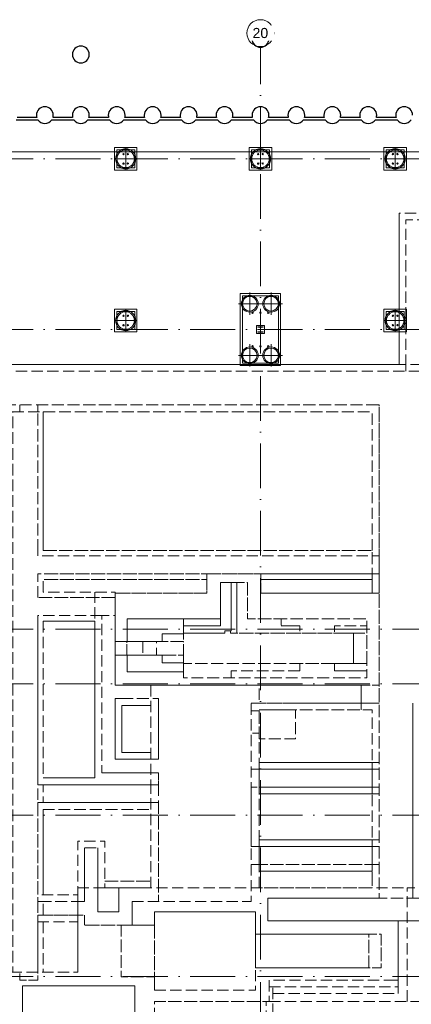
# Model space of a CAD drawing. Header units: millimetres. Extents: x -2694 to 330324, y -17289 to 76899.
# Tile 104 of 142: x 206919 to 224357, y 32515 to 76385. Entities that reach past the tile are written whole.
import ezdxf

# ---------------------------------------------------------------- set-up
doc = ezdxf.new("R2010")
doc.units = ezdxf.units.MM
for name, pattern in [('IMPORT-A_CARA_07', [700, 500, -200]), ('IMPORT-A_CARA_15', [760, 500, -130, 0, -130]), ('Čerchovaná 20mm', [3000, 2000, -500, 0, -500])]:
    doc.linetypes.add(name, pattern=pattern)
for name, color, linetype, lineweight in [('02_0_25386_PODLAHA HALY A ZÁKLADY VESTAVKŮ 4_6_2025_dwg', 8, 'Continuous', 9), ('11542_003_OK-HALA_TaO-1_ET_R01_AciS_2025-04-14_sloupy_dwg', 150, 'Continuous', 9), ('CA_OSY', 5, 'IMPORT-A_CARA_15', 13), ('CA_PODLAHA25', 7, 'Continuous', 13), ('CA_POHHRA18', 9, 'Continuous', 9), ('CA_TEXT35', 62, 'Continuous', 9), ('CA_ZAKLADY25', 7, 'Continuous', 13), ('CA_ZAKLADY5', 1, 'Continuous', 25), ('CA_ZÁKLADY TG', 9, 'Continuous', 25), ('Konstrukční přípoje', 7, 'Continuous', 13), ('SS_HALA_TaO-DODAVKA_STAVEBNI', 140, 'Continuous', 9), ('SS_HALA_TaO-SLOUP', 140, 'Continuous', 9)]:
    doc.layers.add(name, color=color, linetype=linetype, lineweight=lineweight)
doc.styles.add('Arial_1', font='arial.ttf', dxfattribs={"height": 450})

# ---------------------------------------------------------------- blocks, each defined once
blk = doc.blocks.new('02_0_25386_PODLAHA HALY A ZÁKLADY VESTAVKŮ 4_6_2025_dwg_A$Cb66bb888-2769433-BOURÁNÍ STÁVAJÍCÍCH ZÁKLADOVÝCH PRVKŮ')
at = {"layer": 'CA_ZÁKLADY TG', "color": 240, "linetype": 'IMPORT-A_CARA_07', "lineweight": 9}
for p, q in [((34334, 42429), (34334, 42129)), ((18184, 40328), (32834, 40328)), ((20787, 31244), (17934, 31244)), ((18184, 31244), (20487, 31244)), ((19719, 19109), (34384, 19109)), ((20619, 19109), (20919, 19109)), ((18184, 17899), (18184, 18499)), ((17934, 17599), (19719, 17599)), ((18184, 17599), (18184, 15349)), ((28243, 14699), (33984, 14699)), ((28405, 14049), (28105, 14049)), ((28405, 14399), (33984, 14399))]:
    blk.add_line(p, q, dxfattribs=at)
at = {"layer": 'CA_ZÁKLADY TG', "color": 240, "linetype": 'IMPORT-A_CARA_07', "lineweight": 9, "flags": 128}
for points in [[(34034, 42428), (34034, 49179), (34034, 42428), (35434, 42428), (35434, 49179), (35434, 42428), (35434, 34399), (35134, 34399)], [(34034, 42429), (34034, 49179), (35434, 49179)], [(35134, 48879), (35134, 42128), (35134, 48879), (34334, 48879), (34334, 42428)], [(15764, 42129), (15764, 40629), (15764, 42129), (35134, 42129)], [(15764, 40629), (32834, 40629), (17934, 40629), (17934, 40329), (17934, 40629), (17934, 40329), (17934, 40629)], [(32834, 34149), (32834, 40329), (18184, 40329), (16834, 40329), (16834, 15349), (16834, 40329), (15464, 40329), (16834, 40329)], [(27871, 32849), (32834, 32849), (27871, 32849), (27871, 33099), (33134, 33099), (27871, 33099), (27871, 32849), (32834, 32849), (32834, 34149), (32834, 32849)], [(21387, 28144), (22972, 28144), (21387, 28144), (21387, 32294), (18184, 32294), (18184, 32849)], [(26071, 30784), (26071, 32714), (26546, 32714), (26546, 30564), (26546, 32714), (26796, 32714), (26796, 30464), (26796, 32714), (27271, 32714), (27271, 31104), (28774, 31104), (28774, 30784), (28774, 31104), (32594, 31104), (32594, 30784), (31159, 30784), (32594, 30784), (32594, 30464), (31159, 30464), (31159, 30784), (31159, 30464), (29609, 30464), (26796, 30464), (26524, 30464), (31994, 30464), (31994, 29104), (31994, 30464)], [(18184, 30994), (18184, 24009), (20487, 24009), (18184, 24009), (20487, 24009), (20487, 30994), (20487, 32294)], [(20787, 24244), (22972, 24244), (20787, 24244), (20787, 31244), (21387, 31244), (21387, 32294), (21387, 31244)], [(27447, 27344), (27797, 27344), (32334, 27344), (32334, 27044), (32334, 27344), (27797, 27344), (27447, 27344), (33134, 27344), (33134, 32244), (33134, 28144), (33134, 27344)], [(18184, 23709), (17934, 23709), (17934, 31244), (17934, 23709), (18184, 23709), (18184, 22909), (22972, 22909), (18184, 22909)], [(20487, 30994), (18184, 30994), (20487, 30994), (18184, 30994), (20487, 30994), (20487, 24009)], [(31994, 30464), (32594, 30464), (32594, 29104), (31994, 29104), (24424, 29104), (24424, 30464), (26274, 30464), (24424, 30464), (24424, 30784), (26071, 30784)], [(22624, 29484), (21907, 29484), (21907, 30084), (21387, 30084), (21387, 29484), (21907, 29484), (21907, 30084), (22624, 30084), (23224, 30084), (24424, 30084), (24424, 29484), (23224, 29484), (23224, 30084)], [(22624, 30084), (22624, 29484), (23224, 29484)], [(22972, 28144), (22972, 27544), (22972, 24844), (22972, 24244), (23322, 24244), (22972, 24244), (22972, 23709), (20487, 23709), (18184, 23709), (17984, 23709), (18184, 23709), (17984, 23709)], [(33134, 27344), (32334, 27344), (32334, 28144), (33134, 28144), (21387, 28144), (27447, 28144), (32334, 28144), (32334, 27344), (27447, 27344), (27447, 26004), (27447, 24399), (27447, 23599), (27447, 20959), (27447, 23599)], [(27797, 28144), (22972, 28144), (27797, 28144), (27797, 27344)], [(23322, 27544), (23322, 24844), (22972, 24844), (21387, 24844), (22972, 24844), (23322, 24844), (23322, 27544)], [(21387, 24844), (21387, 27544), (21687, 27544), (21387, 27544), (21387, 24844), (21387, 27544)], [(27797, 27004), (27797, 26004), (27447, 26004), (27797, 26004), (27797, 24399), (27447, 24399), (27797, 24399), (27797, 23599), (27447, 23599), (27797, 23599), (32834, 23599), (27797, 23599), (27797, 20959), (27797, 20159), (32834, 20159), (33134, 20159), (32834, 20159), (27797, 20159)], [(32834, 24699), (32834, 23299), (32834, 24699), (33134, 24699), (32834, 24699), (32834, 27044), (27797, 27044), (32834, 27044)], [(23322, 22909), (22972, 22909), (23322, 22909), (23322, 18509), (23322, 24244), (23322, 23709), (22972, 23709), (20787, 23709), (20487, 23709), (20787, 23709), (22972, 23709), (23322, 23709)], [(17934, 22909), (17934, 22609), (17934, 22909), (18184, 22909), (17934, 22909), (17934, 22609), (17934, 22909), (22972, 22909), (17934, 22909), (17934, 23709)], [(22972, 19109), (22972, 22909), (22972, 23709), (20487, 23709), (22972, 23709), (18184, 23709), (20487, 23709), (17984, 23709)], [(32834, 21259), (33134, 21259), (32834, 21259), (32834, 23299)], [(19719, 18799), (19719, 17599), (19719, 18799), (17934, 18799), (17934, 22609), (17934, 18499), (18184, 18499), (17934, 18499), (17934, 17899), (17934, 15349), (17934, 17899), (17934, 15349), (17934, 14999), (17134, 14999), (17134, 15349), (17134, 14999), (17934, 14999), (17934, 15349)], [(18184, 22609), (22972, 22609), (18184, 22609), (18184, 18799), (18184, 22609), (18184, 18799)], [(21544, 19109), (21544, 18049), (21544, 19109), (20619, 19109), (20619, 18049), (21544, 18049), (20619, 18049), (20619, 19109), (20619, 20899), (20619, 19109), (20919, 19109), (22972, 19109), (20919, 19109), (20919, 21199), (19719, 21199), (19719, 19109), (20019, 19109)], [(27797, 19109), (27797, 19859), (32834, 19859), (27797, 19859), (32834, 19859), (32834, 21259), (32834, 19859)], [(20019, 20899), (20019, 19109), (19719, 19109), (20019, 19109), (20019, 20899), (20619, 20899)], [(34384, 14049), (34384, 19109), (49049, 19109), (49049, 15349), (49049, 17899), (49049, 18499), (49049, 19109), (48749, 19109), (48749, 20899), (48749, 19109)], [(16734, 15349), (19719, 15349), (19719, 19109), (19719, 18499), (19719, 17899), (20019, 17899), (19719, 17899), (19719, 15349)], [(22144, 18509), (23322, 18509), (27447, 18509)], [(28243, 14049), (40526, 14049), (45634, 14049), (40526, 14049), (40526, 14999), (40526, 14049)], [(28243, 14999), (28243, 14049), (28243, 14999), (33984, 14999)], [(29001, 11250), (28105, 11250), (28105, 14049), (28405, 14049), (28405, 11550), (28405, 14699)]]:
    blk.add_lwpolyline(points, dxfattribs=at)
for points in [[(15464, 40329), (15464, 42429), (34034, 42429), (15464, 42429)], [(17134, 40629), (17134, 40329), (17134, 40629), (17134, 40329), (17134, 40629), (17134, 40329)], [(33134, 40629), (32834, 40629), (33134, 40629), (33134, 33899)], [(17934, 34149), (17934, 40328)], [(18184, 34149), (32834, 34149), (18184, 34149), (18184, 40329)], [(33134, 33899), (33134, 33099), (33134, 33899), (17934, 33899), (17934, 34149), (17934, 33899)], [(33134, 34149), (33134, 32849)], [(17934, 32044), (17934, 33099), (18184, 33099), (17934, 33099)], [(25471, 32849), (25471, 33099), (18184, 33099), (25471, 33099), (25471, 32849), (18184, 32849)], [(27871, 32244), (33134, 32244), (27871, 32244), (27871, 33099), (25471, 33099), (25471, 32244), (21387, 32244), (25471, 32244), (25471, 33099), (27871, 33099)], [(33134, 33099), (33134, 32244), (32834, 32244), (32834, 32849), (32834, 32244), (33134, 32244)], [(21387, 29484), (23474, 29484), (24424, 29484), (24424, 29144), (23474, 29144), (23474, 29484), (23474, 29144), (24424, 29144), (24424, 28464), (32594, 28464), (32594, 31104), (27271, 31104), (27271, 32714), (26071, 32714), (26071, 31104), (24424, 31104), (24424, 30424), (23474, 30424), (23474, 30084), (21387, 30084), (21387, 32244), (21387, 28144)], [(21387, 32044), (17934, 32044)], [(21924, 30084), (21924, 31104), (24424, 31104), (24424, 30424), (24424, 31104), (21924, 31104)], [(24424, 31104), (24424, 30784), (26071, 30784), (26071, 31104)], [(29609, 30784), (28774, 30784), (29609, 30784), (29609, 30464)], [(24424, 30424), (23474, 30424)], [(23474, 30424), (23474, 30084), (23474, 30424), (23474, 30084), (24424, 30084), (24424, 30424)], [(26274, 30464), (26274, 30564)], [(26546, 30564), (26274, 30564), (26524, 30564)], [(26524, 30564), (26524, 30464)], [(23474, 30084), (21924, 30084)], [(21924, 28734), (21924, 29484), (23474, 29484), (23474, 29144), (24424, 29144), (24424, 28734), (24424, 29144), (23474, 29144), (23474, 29484), (21924, 29484)], [(31159, 29104), (29609, 29104), (29609, 28784), (29609, 29104), (24424, 29104), (24424, 28464), (26549, 28464), (32594, 28464), (32594, 28784), (31159, 28784), (32594, 28784), (32594, 29104)], [(31159, 28784), (31159, 29104)], [(24424, 28734), (21924, 28734)], [(29609, 28784), (26549, 28784)], [(26549, 28784), (26549, 28464)], [(21687, 27544), (22972, 27544), (23322, 27544), (22972, 27544)], [(22972, 27244), (21687, 27244), (21687, 25144), (22972, 25144), (21687, 25144), (21687, 27244), (22972, 27244), (21687, 27244)], [(33134, 18649), (28179, 18649), (28179, 17649), (34384, 17649), (34784, 17649), (40589, 17649), (40589, 18649), (34634, 18649), (34634, 27344), (34634, 18649), (40589, 18649), (40589, 17649), (34384, 17649), (33984, 17649), (28179, 17649), (28179, 18649), (33134, 18649), (34384, 18649), (34634, 18649), (34384, 18649), (33134, 18649), (33134, 27344)], [(32334, 27344), (32834, 27344), (33134, 27344), (32834, 27344)], [(27447, 27004), (27797, 27004)], [(27797, 25754), (27797, 27044), (29422, 27044), (29422, 25754), (27797, 25754), (29422, 25754), (29422, 27044), (27797, 27044)], [(27797, 23299), (27797, 24699), (33134, 24699), (32834, 24699), (33134, 24699), (27797, 24699)], [(32834, 24399), (27797, 24399), (27797, 24699), (27797, 24399)], [(33134, 24399), (32834, 24399)], [(33134, 23299), (27797, 23299)], [(32834, 23599), (33134, 23599), (32834, 23599), (33134, 23599)], [(27797, 19859), (27797, 21259), (33134, 21259), (27797, 21259), (33134, 21259), (32834, 21259), (33134, 21259), (27797, 21259)], [(27447, 20159), (27447, 18509), (27447, 20159), (27447, 20959), (27447, 20159), (27797, 20159)], [(33134, 20959), (27797, 20959), (27447, 20959), (27797, 20959)], [(27447, 19109), (32834, 19109), (32834, 19859), (32834, 19109)], [(32834, 20159), (33134, 20159)], [(20919, 19409), (22972, 19409)], [(20019, 18499), (19719, 18499), (19719, 18799), (19719, 18499), (17934, 18499), (19719, 18499), (20019, 18499), (20019, 19109)], [(23134, 14549), (27634, 14549), (27634, 15549), (32684, 15549), (32684, 17049), (33234, 17049), (33234, 15549), (32684, 15549), (32684, 17049), (27634, 17049), (27634, 15549), (33234, 15549), (33234, 17049), (27634, 17049), (27634, 18049), (23134, 18049), (23134, 17449), (22144, 17449), (22144, 18509), (22144, 17449), (20019, 17449), (21654, 17449), (21654, 15149), (23134, 15149)], [(23134, 18049), (23134, 14549), (27634, 14549), (27634, 18049)], [(17934, 17899), (19719, 17899), (19719, 17599), (19719, 17899), (17934, 17899), (18184, 17899)], [(20019, 17899), (20019, 17449)], [(33984, 17649), (33984, 14999), (33684, 14999), (33984, 14999), (33984, 14399), (33984, 14999)], [(21654, 17449), (21654, 15149), (23134, 15149), (23134, 17449), (22144, 17449)], [(22254, 14749), (17254, 14749), (17254, 12949), (22254, 12949), (22254, 14749), (17254, 14749), (17254, 12949), (22254, 12949)], [(23134, 14049), (28243, 14049), (23134, 14049), (23134, 12449)]]:
    blk.add_lwpolyline(points, close=True, dxfattribs=at)
blk = doc.blocks.new('02_0_25386_PODLAHA HALY A ZÁKLADY VESTAVKŮ 4_6_2025_dwg-2745952-BOURÁNÍ STÁVAJÍCÍCH ZÁKLADOVÝCH PRVKŮ')
blk.add_blockref('02_0_25386_PODLAHA HALY A ZÁKLADY VESTAVKŮ 4_6_2025_dwg_A$Cb66bb888-2769433-BOURÁNÍ STÁVAJÍCÍCH ZÁKLADOVÝCH PRVKŮ', (2496368, -1778956))
blk = doc.blocks.new('pilota 600 mm - D_750_650-2142282-BOURÁNÍ STÁVAJÍCÍCH ZÁKLADOVÝCH PRVKŮ')
at = {"layer": 'CA_POHHRA18'}
for q in [(0, 500), (-500, 0), (0, -500), (500, 0)]:
    blk.add_line((0, 0), q, dxfattribs=at)
blk = doc.blocks.new('pilota 600 mm - D_750_650-2142283-BOURÁNÍ STÁVAJÍCÍCH ZÁKLADOVÝCH PRVKŮ')
at = {"layer": 'CA_POHHRA18'}
for q in [(0, 500), (-500, 0), (500, 0), (0, -500)]:
    blk.add_line((0, 0), q, dxfattribs=at)
blk = doc.blocks.new('pilota 600 mm - D_900_780-V38-BOURÁNÍ STÁVAJÍCÍCH ZÁKLADOVÝCH PRVKŮ')
at = {"layer": 'CA_POHHRA18'}
for q in [(0, 500), (-500, 0), (0, -500), (500, 0)]:
    blk.add_line((0, 0), q, dxfattribs=at)
blk = doc.blocks.new('pilota 600 mm - D_900_780-2142307-BOURÁNÍ STÁVAJÍCÍCH ZÁKLADOVÝCH PRVKŮ')
at = {"layer": 'CA_POHHRA18'}
for q in [(0, 500), (-500, 0), (0, -500), (500, 0)]:
    blk.add_line((0, 0), q, dxfattribs=at)
blk = doc.blocks.new('11542_003_OK-HALA_TaO-1_ET_R01_AciS_2025-04-14_sloupy_dwg-1858929-BOURÁNÍ STÁVAJÍCÍCH ZÁKLADOVÝCH PRVKŮ')
at = {"layer": '11542_003_OK-HALA_TaO-1_ET_R01_AciS_2025-04-14_sloupy_dwg', "color": 140}
for p, q in [((217520, 62700), (217520, 62683)), ((217760, 62700), (217520, 62700)), ((217520, 62683), (217614, 62683)), ((217614, 62477), (217520, 62477)), ((217520, 62477), (217520, 62460)), ((217520, 62460), (217760, 62460)), ((217635, 62662), (217635, 62498)), ((217645, 62498), (217645, 62662)), ((217666, 62683), (217760, 62683)), ((217760, 62477), (217666, 62477)), ((217760, 62683), (217760, 62700)), ((217760, 62460), (217760, 62477))]:
    blk.add_line(p, q, dxfattribs=at)
for centre, radius, start, end in [((211540, 70395), 13.5, 0, 180), ((211540, 70395), 13.5, 180, 0), ((211740, 70395), 13.5, 180, 0), ((211740, 70395), 13.5, 0, 180), ((217540, 70395), 13.5, 180, 0), ((217540, 70395), 13.5, 0, 180), ((217740, 70395), 13.5, 180, 0), ((217740, 70395), 13.5, 0, 180), ((223540, 70395), 13.5, 180, 0), ((223540, 70395), 13.5, 0, 180), ((223740, 70395), 13.5, 0, 180), ((223740, 70395), 13.5, 180, 0), ((211540, 69975), 13.5, 0, 180), ((211540, 69975), 13.5, 180, 0), ((211740, 69975), 13.5, 180, 0), ((211740, 69975), 13.5, 0, 180), ((217540, 69975), 13.5, 180, 0), ((217540, 69975), 13.5, 0, 180), ((217740, 69975), 13.5, 180, 0), ((217740, 69975), 13.5, 0, 180), ((223540, 69975), 13.5, 180, 0), ((223540, 69975), 13.5, 0, 180), ((223740, 69975), 13.5, 0, 180), ((223740, 69975), 13.5, 180, 0), ((211540, 63195), 13.5, 0, 180), ((211540, 63195), 13.5, 180, 0), ((211740, 63195), 13.5, 180, 0), ((211740, 63195), 13.5, 0, 180), ((217290, 63330), 32, 0, 180), ((217290, 63330), 32, 180, 0), ((217640, 63330), 32, 0, 180), ((217640, 63330), 32, 180, 0), ((217990, 63330), 32, 0, 180), ((217990, 63330), 32, 180, 0), ((223540, 63195), 13.5, 180, 0), ((223540, 63195), 13.5, 0, 180), ((223740, 63195), 13.5, 0, 180), ((223740, 63195), 13.5, 180, 0), ((211540, 62775), 13.5, 0, 180), ((211540, 62775), 13.5, 180, 0), ((211740, 62775), 13.5, 180, 0), ((211740, 62775), 13.5, 0, 180), ((223540, 62775), 13.5, 180, 0), ((223540, 62775), 13.5, 0, 180), ((223740, 62775), 13.5, 0, 180), ((223740, 62775), 13.5, 180, 0), ((217614, 62662), 21, 0, 90), ((217614, 62498), 21, 270, 0), ((217666, 62662), 21, 90, 180), ((217666, 62498), 21, 180, 270), ((217290, 61830), 32, 0, 180), ((217640, 61830), 32, 0, 180), ((217990, 61830), 32, 0, 180), ((217290, 61830), 32, 180, 0), ((217640, 61830), 32, 180, 0), ((217990, 61830), 32, 180, 0)]:
    blk.add_arc(centre, radius, start, end, dxfattribs=at)
at = {"layer": 'SS_HALA_TaO-DODAVKA_STAVEBNI'}
for centre, radius, start, end in [((211540, 70395), 13.5, 0, 180), ((211540, 70395), 13.5, 180, 0), ((211740, 70395), 13.5, 0, 180), ((211740, 70395), 13.5, 180, 0), ((217540, 70395), 13.5, 0, 180), ((217540, 70395), 13.5, 180, 0), ((217740, 70395), 13.5, 0, 180), ((217740, 70395), 13.5, 180, 0), ((223540, 70395), 13.5, 0, 180), ((223540, 70395), 13.5, 180, 0), ((223740, 70395), 13.5, 0, 180), ((223740, 70395), 13.5, 180, 0), ((211540, 69975), 13.5, 0, 180), ((211540, 69975), 13.5, 180, 0), ((211740, 69975), 13.5, 0, 180), ((211740, 69975), 13.5, 180, 0), ((217540, 69975), 13.5, 0, 180), ((217540, 69975), 13.5, 180, 0), ((217740, 69975), 13.5, 0, 180), ((217740, 69975), 13.5, 180, 0), ((223540, 69975), 13.5, 0, 180), ((223540, 69975), 13.5, 180, 0), ((223740, 69975), 13.5, 0, 180), ((223740, 69975), 13.5, 180, 0), ((211540, 63195), 13.5, 0, 180), ((211540, 63195), 13.5, 180, 0), ((211740, 63195), 13.5, 0, 180), ((211740, 63195), 13.5, 180, 0), ((217290, 63330), 32, 0, 180), ((217290, 63330), 32, 180, 0), ((217640, 63330), 32, 0, 180), ((217640, 63330), 32, 180, 0), ((217990, 63330), 32, 0, 180), ((217990, 63330), 32, 180, 0), ((223540, 63195), 13.5, 0, 180), ((223540, 63195), 13.5, 180, 0), ((223740, 63195), 13.5, 0, 180), ((223740, 63195), 13.5, 180, 0), ((211540, 62775), 13.5, 0, 180), ((211540, 62775), 13.5, 180, 0), ((211740, 62775), 13.5, 0, 180), ((211740, 62775), 13.5, 180, 0), ((223540, 62775), 13.5, 0, 180), ((223540, 62775), 13.5, 180, 0), ((223740, 62775), 13.5, 0, 180), ((223740, 62775), 13.5, 180, 0), ((217290, 61830), 32, 0, 180), ((217640, 61830), 32, 0, 180), ((217990, 61830), 32, 0, 180), ((217290, 61830), 32, 180, 0), ((217640, 61830), 32, 180, 0), ((217990, 61830), 32, 180, 0)]:
    blk.add_arc(centre, radius, start, end, dxfattribs=at)
at = {"layer": 'SS_HALA_TaO-SLOUP'}
for p, q in [((217520, 62700), (217520, 62683)), ((217760, 62700), (217520, 62700)), ((217520, 62683), (217614, 62683)), ((217614, 62477), (217520, 62477)), ((217520, 62477), (217520, 62460)), ((217520, 62460), (217760, 62460)), ((217635, 62662), (217635, 62498)), ((217645, 62498), (217645, 62662)), ((217666, 62683), (217760, 62683)), ((217760, 62477), (217666, 62477)), ((217760, 62683), (217760, 62700)), ((217760, 62460), (217760, 62477))]:
    blk.add_line(p, q, dxfattribs=at)
for centre, start, end in [((217614, 62662), 0, 90), ((217614, 62498), 270, 0), ((217666, 62662), 90, 180), ((217666, 62498), 180, 270)]:
    blk.add_arc(centre, 21, start, end, dxfattribs=at)
blk = doc.blocks.new('M_Šroub HPM-P - 27_P-1869720-BOURÁNÍ STÁVAJÍCÍCH ZÁKLADOVÝCH PRVKŮ')
at = {"layer": 'Konstrukční přípoje'}
for p, q in [((0, 21), (-18, 10)), ((0, 21), (-18, 10)), ((-18, 10), (0, 21)), ((0, 21), (-18, 10)), ((-18, 10), (-18, -10)), ((-18, 10), (-18, -10)), ((-18, -10), (-18, 10)), ((-18, 10), (-18, -10)), ((18, 10), (0, 21)), ((18, 10), (0, 21)), ((0, 21), (18, 10)), ((18, 10), (0, 21)), ((18, -10), (18, 10)), ((18, -10), (18, 10)), ((18, 10), (18, -10)), ((18, -10), (18, 10)), ((-18, -10), (0, -21)), ((-18, -10), (0, -21)), ((0, -21), (-18, -10)), ((-18, -10), (0, -21)), ((0, -21), (18, -10)), ((0, -21), (18, -10)), ((18, -10), (0, -21)), ((0, -21), (18, -10))]:
    blk.add_line(p, q, dxfattribs=at)
for radius, start, end in [(28, 0, 180), (28, 0, 180), (28, 0, 180), (28, 0, 180), (28, 180, 360), (28, 180, 0), (28, 180, 360), (28, 180, 0), (13.5, 0, 180), (13.5, 0, 180), (13.5, 0, 180), (13.5, 0, 180), (13.5, 0, 180), (13.5, 0, 180), (13.5, 180, 360), (13.5, 180, 360), (13.5, 180, 360), (13.5, 180, 360), (13.5, 180, 360), (13.5, 180, 360), (12.5, 0, 180), (12.5, 0, 180), (12.5, 180, 0), (12.5, 180, 360)]:
    blk.add_arc((0, 0), radius, start, end, dxfattribs=at)
blk = doc.blocks.new('M_Šroub HPM-P - 27_P-1869721-BOURÁNÍ STÁVAJÍCÍCH ZÁKLADOVÝCH PRVKŮ')
at = {"layer": 'Konstrukční přípoje'}
for p, q in [((0, 21), (-18, 10)), ((0, 21), (-18, 10)), ((-18, 10), (0, 21)), ((0, 21), (-18, 10)), ((-18, 10), (-18, -10)), ((-18, 10), (-18, -10)), ((-18, -10), (-18, 10)), ((-18, 10), (-18, -10)), ((18, 10), (0, 21)), ((18, 10), (0, 21)), ((0, 21), (18, 10)), ((18, 10), (0, 21)), ((18, -10), (18, 10)), ((18, -10), (18, 10)), ((18, 10), (18, -10)), ((18, -10), (18, 10)), ((-18, -10), (0, -21)), ((-18, -10), (0, -21)), ((0, -21), (-18, -10)), ((-18, -10), (0, -21)), ((0, -21), (18, -10)), ((0, -21), (18, -10)), ((18, -10), (0, -21)), ((0, -21), (18, -10))]:
    blk.add_line(p, q, dxfattribs=at)
for radius, start, end in [(28, 360, 180), (28, 0, 180), (28, 360, 180), (28, 0, 180), (13.5, 0, 180), (13.5, 360, 180), (13.5, 0, 180), (13.5, 0, 180), (13.5, 0, 180), (13.5, 360, 180), (12.5, 0, 180), (12.5, 0, 180), (28, 180, 360), (28, 180, 360), (28, 180, 360), (28, 180, 360), (13.5, 180, 360), (13.5, 180, 360), (13.5, 180, 360), (13.5, 180, 360), (13.5, 180, 360), (13.5, 180, 360), (12.5, 180, 360), (12.5, 180, 360)]:
    blk.add_arc((0, 0), radius, start, end, dxfattribs=at)
blk = doc.blocks.new('Osnova - Bublina osnovy 12mm-4850-BOURÁNÍ STÁVAJÍCÍCH ZÁKLADOVÝCH PRVKŮ')
at = {"layer": 'CA_TEXT35'}
blk.add_circle((0, 0), 6, dxfattribs=at)

msp = doc.modelspace()

# ---------------------------------------------------------------- linework, layer by layer
at = {"layer": 'CA_OSY', "linetype": 'Čerchovaná 20mm', "lineweight": 9}
for p, q in [((217640, -1496.2), (217640, 75184.5)), ((-1493.6, 70185), (299971.9, 70185)), ((-1493.6, 62579.9), (299971.9, 62579.9)), ((-1493.6, 49229.9), (299971.9, 49229.9)), ((-1493.6, 46789.9), (299971.9, 46789.9)), ((-1493.6, 40939.9), (299971.9, 40939.9)), ((-1493.6, 33749.9), (299971.9, 33749.9))]:
    msp.add_line(p, q, dxfattribs=at)
at = {"layer": 'CA_PODLAHA25'}
msp.add_line((204945, 70495), (289580, 70495), dxfattribs=at)
at = {"layer": 'CA_ZAKLADY25'}
for p, q in [((207677.8, 72033.1), (206802.3, 72033.1)), ((209277.8, 72033.1), (208402.3, 72033.1)), ((210877.8, 72033.1), (210002.3, 72033.1)), ((212477.8, 72033.1), (211602.3, 72033.1)), ((214077.8, 72033.1), (213202.3, 72033.1)), ((215677.8, 72033.1), (214802.3, 72033.1)), ((217277.8, 72033.1), (216402.3, 72033.1)), ((218877.8, 72033.1), (218002.3, 72033.1)), ((220477.8, 72033.1), (219602.3, 72033.1)), ((222077.8, 72033.1), (221202.3, 72033.1)), ((223677.8, 72033.1), (222802.3, 72033.1)), ((206757, 71929.5), (207723.1, 71929.5)), ((208357, 71929.5), (209323.1, 71929.5)), ((209957, 71929.5), (210923.1, 71929.5)), ((211557, 71929.5), (212523.1, 71929.5)), ((213157, 71929.5), (214123.1, 71929.5)), ((214757, 71929.5), (215723.1, 71929.5)), ((216357, 71929.5), (217323.1, 71929.5)), ((217957, 71929.5), (218923.1, 71929.5)), ((219557, 71929.5), (220523.1, 71929.5)), ((221157, 71929.5), (222123.1, 71929.5)), ((222757, 71929.5), (223723.1, 71929.5)), ((212040, 70585), (211240, 70585)), ((211240, 70585), (211240, 69785)), ((211240, 69785), (211240, 70585)), ((211240, 70585), (212040, 70585)), ((212040, 69785), (212040, 70585)), ((212040, 70585), (212040, 69785)), ((218040, 70585), (217240, 70585)), ((217240, 70585), (217240, 69785)), ((217240, 69785), (217240, 70585)), ((217240, 70585), (218040, 70585)), ((218040, 69785), (218040, 70585)), ((218040, 70585), (218040, 69785)), ((224040, 70585), (223240, 70585)), ((223240, 70585), (223240, 69785)), ((223240, 69785), (223240, 70585)), ((223240, 70585), (224040, 70585)), ((224040, 69785), (224040, 70585)), ((224040, 70585), (224040, 69785)), ((211240, 69785), (212040, 69785)), ((212040, 69785), (211240, 69785)), ((217240, 69785), (218040, 69785)), ((218040, 69785), (217240, 69785)), ((223240, 69785), (224040, 69785)), ((224040, 69785), (223240, 69785)), ((218440, 64080.3), (216840, 64080.3)), ((216840, 64080.3), (216840, 61080.3)), ((216840, 61080.3), (216840, 64080.3)), ((216840, 64080.3), (218440, 64080.3)), ((218440, 61080.3), (218440, 64080.3)), ((218440, 64080.3), (218440, 61080.3)), ((212040, 63379.9), (211240, 63379.9)), ((211240, 63379.9), (211240, 62579.9)), ((211240, 62579.9), (211240, 63379.9)), ((211240, 63379.9), (212040, 63379.9)), ((212040, 62579.9), (212040, 63379.9)), ((212040, 63379.9), (212040, 62579.9)), ((224040, 63379.9), (223240, 63379.9)), ((223240, 63379.9), (223240, 62579.9)), ((223240, 62579.9), (223240, 63379.9)), ((223240, 63379.9), (224040, 63379.9)), ((224040, 62579.9), (224040, 63379.9)), ((224040, 63379.9), (224040, 62579.9)), ((217465, 62755.3), (217815, 62755.3)), ((217465, 62405.3), (217465, 62755.3)), ((217815, 62755.3), (217465, 62755.3)), ((217465, 62755.3), (217465, 62405.3)), ((217815, 62755.3), (217815, 62405.3)), ((217815, 62405.3), (217815, 62755.3)), ((211240, 62579.9), (212040, 62579.9)), ((212040, 62579.9), (211240, 62579.9)), ((217815, 62405.3), (217465, 62405.3)), ((217465, 62405.3), (217815, 62405.3)), ((223240, 62579.9), (224040, 62579.9)), ((224040, 62579.9), (223240, 62579.9)), ((216840, 61080.3), (218440, 61080.3)), ((218440, 61080.3), (216840, 61080.3))]:
    msp.add_line(p, q, dxfattribs=at)
at = {"layer": 'CA_ZAKLADY25', "lineweight": 9}
for p, q in [((211140, 69685), (211140, 70685)), ((211140, 70685), (212140, 70685)), ((212140, 70685), (211140, 70685)), ((211140, 70685), (211140, 69685)), ((212140, 70685), (212140, 69685)), ((212140, 69685), (212140, 70685)), ((217140, 69685), (217140, 70685)), ((217140, 70685), (218140, 70685)), ((218140, 70685), (217140, 70685)), ((217140, 70685), (217140, 69685)), ((218140, 70685), (218140, 69685)), ((218140, 69685), (218140, 70685)), ((223140, 69685), (223140, 70685)), ((223140, 70685), (224140, 70685)), ((224140, 70685), (223140, 70685)), ((223140, 70685), (223140, 69685)), ((224140, 70685), (224140, 69685)), ((224140, 69685), (224140, 70685)), ((212140, 69685), (211140, 69685)), ((211140, 69685), (212140, 69685)), ((218140, 69685), (217140, 69685)), ((217140, 69685), (218140, 69685)), ((224140, 69685), (223140, 69685)), ((223140, 69685), (224140, 69685)), ((216740, 60980.3), (216740, 64180.3)), ((216740, 64180.3), (218540, 64180.3)), ((218540, 64180.3), (216740, 64180.3)), ((216740, 64180.3), (216740, 60980.3)), ((218540, 64180.3), (218540, 60980.3)), ((218540, 60980.3), (218540, 64180.3)), ((211140, 62479.9), (211140, 63479.9)), ((211140, 63479.9), (212140, 63479.9)), ((212140, 63479.9), (211140, 63479.9)), ((211140, 63479.9), (211140, 62479.9)), ((212140, 63479.9), (212140, 62479.9)), ((212140, 62479.9), (212140, 63479.9)), ((223140, 62479.9), (223140, 63479.9)), ((223140, 63479.9), (224140, 63479.9)), ((224140, 63479.9), (223140, 63479.9)), ((223140, 63479.9), (223140, 62479.9)), ((224140, 63479.9), (224140, 62479.9)), ((224140, 62479.9), (224140, 63479.9)), ((212140, 62479.9), (211140, 62479.9)), ((211140, 62479.9), (212140, 62479.9)), ((224140, 62479.9), (223140, 62479.9)), ((223140, 62479.9), (224140, 62479.9)), ((218540, 60980.3), (216740, 60980.3)), ((216740, 60980.3), (218540, 60980.3))]:
    msp.add_line(p, q, dxfattribs=at)
at = {"layer": 'CA_ZAKLADY25'}
for centre, start, end in [((217638.7, 75533.7), 0, 180), ((217638.7, 75533.7), 180, 0), ((209644.8, 74834.3), 0, 180), ((209644.8, 74834.3), 180, 360), ((208040, 72129.9), 0, 180), ((209640, 72129.9), 0, 180), ((211240, 72129.9), 0, 180), ((212840, 72129.9), 0, 180), ((214440, 72129.9), 0, 180), ((216040, 72129.9), 0, 180), ((217640, 72129.9), 0, 180), ((219240, 72129.9), 0, 180), ((220840, 72129.9), 0, 180), ((222440, 72129.9), 0, 180), ((224040, 72129.9), 0, 180), ((208040, 72129.9), 180, 194.96213), ((208040, 72129.9), 345.03787, 0), ((209640, 72129.9), 180, 194.96213), ((209640, 72129.9), 345.03787, 0), ((211240, 72129.9), 180, 194.96213), ((211240, 72129.9), 345.03787, 0), ((212840, 72129.9), 180, 194.96213), ((212840, 72129.9), 345.03787, 0), ((214440, 72129.9), 180, 194.96213), ((214440, 72129.9), 345.03787, 360), ((216040, 72129.9), 180, 194.96213), ((216040, 72129.9), 345.03787, 0), ((217640, 72129.9), 180, 194.96213), ((217640, 72129.9), 345.03787, 0), ((219240, 72129.9), 180, 194.96213), ((219240, 72129.9), 345.03787, 360), ((220840, 72129.9), 180, 194.96213), ((220840, 72129.9), 345.03787, 0), ((222440, 72129.9), 180, 194.96213), ((222440, 72129.9), 345.03787, 0), ((224040, 72129.9), 180, 194.96213), ((208040, 72129.9), 212.29547, 327.70453), ((209640, 72129.9), 212.29547, 327.70453), ((211240, 72129.9), 212.29547, 327.70453), ((212840, 72129.9), 212.29547, 327.70453), ((214440, 72129.9), 212.29547, 327.70453), ((216040, 72129.9), 212.29547, 327.70453), ((217640, 72129.9), 212.29547, 327.70453), ((219240, 72129.9), 212.29547, 327.70453), ((220840, 72129.9), 212.29547, 327.70453), ((222440, 72129.9), 212.29547, 327.70453), ((224040, 72129.9), 212.29547, 327.70453)]:
    msp.add_arc(centre, 375, start, end, dxfattribs=at)
at = {"layer": 'CA_ZAKLADY25', "lineweight": 9}
for centre, radius, start, end in [((211640, 70185), 450, 90, 270), ((211640, 70185), 450, 90, 270), ((211640, 70185), 450, 270, 90), ((211640, 70185), 450, 270, 90), ((217640, 70185), 450, 90, 270), ((217640, 70185), 450, 90, 270), ((217640, 70185), 450, 270, 90), ((217640, 70185), 450, 270, 90), ((223640, 70185), 450, 90, 270), ((223640, 70185), 450, 90, 270), ((223640, 70185), 450, 270, 90), ((223640, 70185), 450, 270, 90), ((211640, 70185), 390, 0, 180), ((211640, 70185), 390, 0, 180), ((217640, 70185), 390, 0, 180), ((217640, 70185), 390, 0, 180), ((223640, 70185), 390, 0, 180), ((223640, 70185), 390, 0, 180), ((211640, 70185), 390, 180, 0), ((211640, 70185), 390, 180, 0), ((217640, 70185), 390, 180, 0), ((217640, 70185), 390, 180, 0), ((223640, 70185), 390, 180, 0), ((223640, 70185), 390, 180, 0), ((217165, 63729.9), 375, 0, 180), ((217165, 63729.9), 375, 0, 180), ((217165, 63729.9), 325, 90, 270), ((217165, 63729.9), 325, 90, 270), ((217165, 63729.9), 325, 270, 90), ((217165, 63729.9), 325, 270, 90), ((218115, 63729.9), 375, 0, 180), ((218115, 63729.9), 375, 0, 180), ((218115, 63729.9), 325, 90, 270), ((218115, 63729.9), 325, 90, 270), ((218115, 63729.9), 325, 270, 90), ((218115, 63729.9), 325, 270, 90), ((217165, 63729.9), 375, 180, 0), ((217165, 63729.9), 375, 180, 0), ((218115, 63729.9), 375, 180, 0), ((218115, 63729.9), 375, 180, 0), ((211640, 62979.9), 450, 0, 180), ((211640, 62979.9), 450, 0, 180), ((211640, 62979.9), 390, 90, 270), ((211640, 62979.9), 390, 90, 270), ((211640, 62979.9), 390, 270, 90), ((211640, 62979.9), 390, 270, 90), ((223640, 62979.9), 450, 0, 180), ((223640, 62979.9), 450, 0, 180), ((223640, 62979.9), 390, 90, 270), ((223640, 62979.9), 390, 90, 270), ((223640, 62979.9), 390, 270, 90), ((223640, 62979.9), 390, 270, 90), ((211640, 62979.9), 450, 180, 0), ((211640, 62979.9), 450, 180, 0), ((223640, 62979.9), 450, 180, 0), ((223640, 62979.9), 450, 180, 0), ((217165, 61429.9), 375, 0, 180), ((217165, 61429.9), 375, 0, 180), ((217165, 61429.9), 375, 180, 0), ((217165, 61429.9), 375, 180, 0), ((217165, 61429.9), 325, 90, 270), ((217165, 61429.9), 325, 90, 270), ((217165, 61429.9), 325, 270, 90), ((217165, 61429.9), 325, 270, 90), ((218115, 61429.9), 375, 0, 180), ((218115, 61429.9), 375, 0, 180), ((218115, 61429.9), 375, 180, 0), ((218115, 61429.9), 375, 180, 0), ((218115, 61429.9), 325, 90, 270), ((218115, 61429.9), 325, 90, 270), ((218115, 61429.9), 325, 270, 90), ((218115, 61429.9), 325, 270, 90)]:
    msp.add_arc(centre, radius, start, end, dxfattribs=at)
at = {"layer": 'CA_ZAKLADY5'}
for p, q in [((207677.8, 72033.1), (206802.3, 72033.1)), ((209277.8, 72033.1), (208402.3, 72033.1)), ((210877.8, 72033.1), (210002.3, 72033.1)), ((212477.8, 72033.1), (211602.3, 72033.1)), ((214077.8, 72033.1), (213202.3, 72033.1)), ((215677.8, 72033.1), (214802.3, 72033.1)), ((217277.8, 72033.1), (216402.3, 72033.1)), ((218877.8, 72033.1), (218002.3, 72033.1)), ((220477.8, 72033.1), (219602.3, 72033.1)), ((222077.8, 72033.1), (221202.3, 72033.1)), ((223677.8, 72033.1), (222802.3, 72033.1)), ((206757, 71929.5), (207723.1, 71929.5)), ((208357, 71929.5), (209323.1, 71929.5)), ((209957, 71929.5), (210923.1, 71929.5)), ((211557, 71929.5), (212523.1, 71929.5)), ((213157, 71929.5), (214123.1, 71929.5)), ((214757, 71929.5), (215723.1, 71929.5)), ((216357, 71929.5), (217323.1, 71929.5)), ((217957, 71929.5), (218923.1, 71929.5)), ((219557, 71929.5), (220523.1, 71929.5)), ((221157, 71929.5), (222123.1, 71929.5)), ((222757, 71929.5), (223723.1, 71929.5))]:
    msp.add_line(p, q, dxfattribs=at)
for centre, start, end in [((217638.7, 75533.7), 0, 180), ((217638.7, 75533.7), 180, 0), ((209644.8, 74834.3), 0, 180), ((209644.8, 74834.3), 180, 0), ((208040, 72129.9), 0, 180), ((209640, 72129.9), 0, 180), ((211240, 72129.9), 0, 180), ((212840, 72129.9), 0, 180), ((214440, 72129.9), 0, 180), ((216040, 72129.9), 0, 180), ((217640, 72129.9), 0, 180), ((219240, 72129.9), 0, 180), ((220840, 72129.9), 0, 180), ((222440, 72129.9), 0, 180), ((224040, 72129.9), 0, 180), ((208040, 72129.9), 180, 194.96213), ((208040, 72129.9), 345.03787, 0), ((209640, 72129.9), 180, 194.96213), ((209640, 72129.9), 345.03787, 0), ((211240, 72129.9), 180, 194.96213), ((211240, 72129.9), 345.03787, 0), ((212840, 72129.9), 180, 194.96213), ((212840, 72129.9), 345.03787, 0), ((214440, 72129.9), 180, 194.96213), ((214440, 72129.9), 345.03787, 0), ((216040, 72129.9), 180, 194.96213), ((216040, 72129.9), 345.03787, 0), ((217640, 72129.9), 180, 194.96213), ((217640, 72129.9), 345.03787, 0), ((219240, 72129.9), 180, 194.96213), ((219240, 72129.9), 345.03787, 0), ((220840, 72129.9), 180, 194.96213), ((220840, 72129.9), 345.03787, 0), ((222440, 72129.9), 180, 194.96213), ((222440, 72129.9), 345.03787, 0), ((224040, 72129.9), 180, 194.96213), ((208040, 72129.9), 212.29547, 327.70453), ((209640, 72129.9), 212.29547, 327.70453), ((211240, 72129.9), 212.29547, 327.70453), ((212840, 72129.9), 212.29547, 327.70453), ((214440, 72129.9), 212.29547, 327.70453), ((216040, 72129.9), 212.29547, 327.70453), ((217640, 72129.9), 212.29547, 327.70453), ((219240, 72129.9), 212.29547, 327.70453), ((220840, 72129.9), 212.29547, 327.70453), ((222440, 72129.9), 212.29547, 327.70453), ((224040, 72129.9), 212.29547, 327.70453)]:
    msp.add_arc(centre, 375, start, end, dxfattribs=at)

# ---------------------------------------------------------------- block references
at = {"layer": '02_0_25386_PODLAHA HALY A ZÁKLADY VESTAVKŮ 4_6_2025_dwg', "color": 240, "linetype": 'IMPORT-A_CARA_07'}
msp.add_blockref('02_0_25386_PODLAHA HALY A ZÁKLADY VESTAVKŮ 4_6_2025_dwg-2745952-BOURÁNÍ STÁVAJÍCÍCH ZÁKLADOVÝCH PRVKŮ', (-2306582.6, 1797547.1), dxfattribs=at)
at = {"layer": '11542_003_OK-HALA_TaO-1_ET_R01_AciS_2025-04-14_sloupy_dwg', "color": 140}
msp.add_blockref('11542_003_OK-HALA_TaO-1_ET_R01_AciS_2025-04-14_sloupy_dwg-1858929-BOURÁNÍ STÁVAJÍCÍCH ZÁKLADOVÝCH PRVKŮ', (0, 0), dxfattribs=at)
at = {"layer": 'CA_POHHRA18'}
for name, p, rotation in [('pilota 600 mm - D_900_780-2142307-BOURÁNÍ STÁVAJÍCÍCH ZÁKLADOVÝCH PRVKŮ', (211640, 70185), 270.000000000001), ('pilota 600 mm - D_900_780-2142307-BOURÁNÍ STÁVAJÍCÍCH ZÁKLADOVÝCH PRVKŮ', (217640, 70185), 270.000000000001), ('pilota 600 mm - D_900_780-2142307-BOURÁNÍ STÁVAJÍCÍCH ZÁKLADOVÝCH PRVKŮ', (223640, 70185), 270.000000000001), ('pilota 600 mm - D_750_650-2142283-BOURÁNÍ STÁVAJÍCÍCH ZÁKLADOVÝCH PRVKŮ', (218115, 63729.9), 180), ('pilota 600 mm - D_900_780-V38-BOURÁNÍ STÁVAJÍCÍCH ZÁKLADOVÝCH PRVKŮ', (211640, 62979.9), 180), ('pilota 600 mm - D_900_780-V38-BOURÁNÍ STÁVAJÍCÍCH ZÁKLADOVÝCH PRVKŮ', (223640, 62979.9), 180), ('pilota 600 mm - D_750_650-2142282-BOURÁNÍ STÁVAJÍCÍCH ZÁKLADOVÝCH PRVKŮ', (218115, 61429.9), 180)]:
    msp.add_blockref(name, p, dxfattribs=dict(at, rotation=rotation))
for name, p in [('pilota 600 mm - D_750_650-2142282-BOURÁNÍ STÁVAJÍCÍCH ZÁKLADOVÝCH PRVKŮ', (217165, 63729.9)), ('pilota 600 mm - D_750_650-2142283-BOURÁNÍ STÁVAJÍCÍCH ZÁKLADOVÝCH PRVKŮ', (217165, 61429.9))]:
    msp.add_blockref(name, p, dxfattribs=at)
at = {"layer": 'CA_TEXT35', "xscale": 99.99999999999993, "yscale": 99.99999999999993, "zscale": 99.99999999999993}
msp.add_blockref('Osnova - Bublina osnovy 12mm-4850-BOURÁNÍ STÁVAJÍCÍCH ZÁKLADOVÝCH PRVKŮ', (217640, 75784.5), dxfattribs=at)
at = {"layer": 'Konstrukční přípoje', "rotation": 180}
for name, p in [('M_Šroub HPM-P - 27_P-1869720-BOURÁNÍ STÁVAJÍCÍCH ZÁKLADOVÝCH PRVKŮ', (211540, 70395)), ('M_Šroub HPM-P - 27_P-1869720-BOURÁNÍ STÁVAJÍCÍCH ZÁKLADOVÝCH PRVKŮ', (217540, 70395.6)), ('M_Šroub HPM-P - 27_P-1869720-BOURÁNÍ STÁVAJÍCÍCH ZÁKLADOVÝCH PRVKŮ', (223540, 70395.6)), ('M_Šroub HPM-P - 27_P-1869721-BOURÁNÍ STÁVAJÍCÍCH ZÁKLADOVÝCH PRVKŮ', (211540, 69975)), ('M_Šroub HPM-P - 27_P-1869721-BOURÁNÍ STÁVAJÍCÍCH ZÁKLADOVÝCH PRVKŮ', (217540, 69975.6)), ('M_Šroub HPM-P - 27_P-1869721-BOURÁNÍ STÁVAJÍCÍCH ZÁKLADOVÝCH PRVKŮ', (223540, 69975.6)), ('M_Šroub HPM-P - 27_P-1869720-BOURÁNÍ STÁVAJÍCÍCH ZÁKLADOVÝCH PRVKŮ', (211540, 63195.6)), ('M_Šroub HPM-P - 27_P-1869720-BOURÁNÍ STÁVAJÍCÍCH ZÁKLADOVÝCH PRVKŮ', (223540, 63195.6)), ('M_Šroub HPM-P - 27_P-1869721-BOURÁNÍ STÁVAJÍCÍCH ZÁKLADOVÝCH PRVKŮ', (211540, 62775.6)), ('M_Šroub HPM-P - 27_P-1869721-BOURÁNÍ STÁVAJÍCÍCH ZÁKLADOVÝCH PRVKŮ', (223540, 62775.6))]:
    msp.add_blockref(name, p, dxfattribs=at)
at = {"layer": 'Konstrukční přípoje'}
for name, p in [('M_Šroub HPM-P - 27_P-1869721-BOURÁNÍ STÁVAJÍCÍCH ZÁKLADOVÝCH PRVKŮ', (211740, 70395)), ('M_Šroub HPM-P - 27_P-1869721-BOURÁNÍ STÁVAJÍCÍCH ZÁKLADOVÝCH PRVKŮ', (217740, 70395.6)), ('M_Šroub HPM-P - 27_P-1869721-BOURÁNÍ STÁVAJÍCÍCH ZÁKLADOVÝCH PRVKŮ', (223740, 70395.6)), ('M_Šroub HPM-P - 27_P-1869720-BOURÁNÍ STÁVAJÍCÍCH ZÁKLADOVÝCH PRVKŮ', (211740, 69975)), ('M_Šroub HPM-P - 27_P-1869720-BOURÁNÍ STÁVAJÍCÍCH ZÁKLADOVÝCH PRVKŮ', (217740, 69975.6)), ('M_Šroub HPM-P - 27_P-1869720-BOURÁNÍ STÁVAJÍCÍCH ZÁKLADOVÝCH PRVKŮ', (223740, 69975.6)), ('M_Šroub HPM-P - 27_P-1869721-BOURÁNÍ STÁVAJÍCÍCH ZÁKLADOVÝCH PRVKŮ', (211740, 63195.6)), ('M_Šroub HPM-P - 27_P-1869721-BOURÁNÍ STÁVAJÍCÍCH ZÁKLADOVÝCH PRVKŮ', (223740, 63195.6)), ('M_Šroub HPM-P - 27_P-1869720-BOURÁNÍ STÁVAJÍCÍCH ZÁKLADOVÝCH PRVKŮ', (211740, 62775.6)), ('M_Šroub HPM-P - 27_P-1869720-BOURÁNÍ STÁVAJÍCÍCH ZÁKLADOVÝCH PRVKŮ', (223740, 62775.6))]:
    msp.add_blockref(name, p, dxfattribs=at)

# ---------------------------------------------------------------- next in the draw order: texts
at = {"layer": 'CA_TEXT35', "insert": (217285.9, 76017.1), "char_height": 450, "width": 849.789, "attachment_point": 1, "style": 'Arial_1', "bg_fill": 3, "box_fill_scale": 1.25, "bg_fill_color": 256, "bg_fill_true_color": 13158600, "bg_fill_transparency": 0}
msp.add_mtext('20', dxfattribs=at)

doc.saveas('drawing.dxf')
